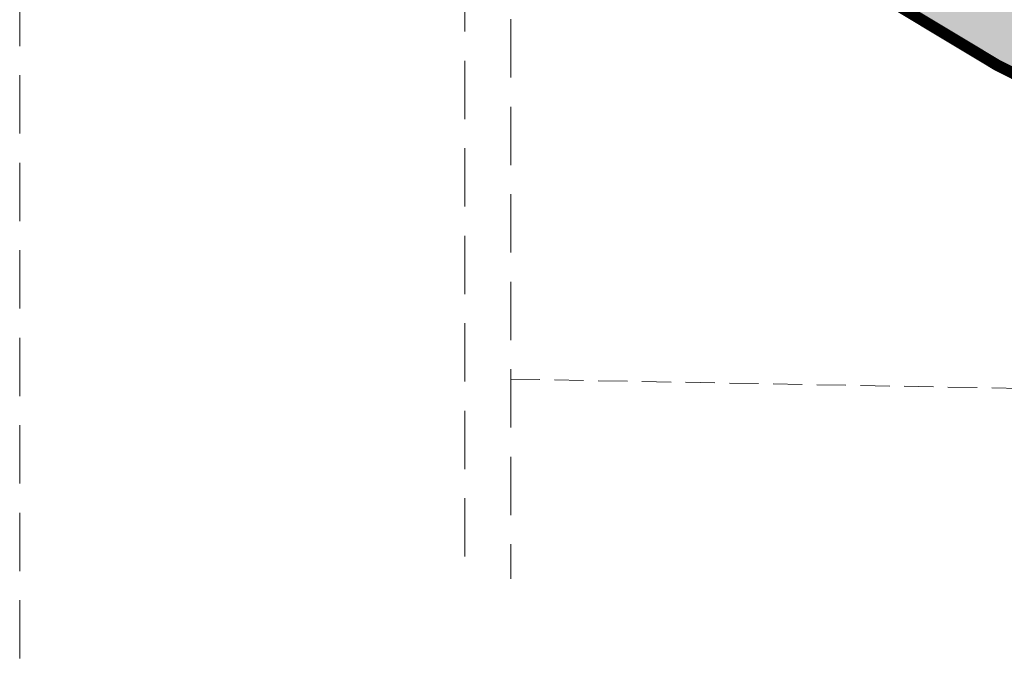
# Model space of a CAD drawing. Header units: millimetres. Extents: x 14041 to 23361, y -6349 to 12956.
# Tile 73 of 106: x 21354 to 21783, y 4374 to 4654. Entities that reach past the tile are written whole.
import ezdxf

# ---------------------------------------------------------------- set-up
doc = ezdxf.new("R2010")
doc.units = ezdxf.units.MM
doc.linetypes.add('KRESKOWA', pattern=[19.05, 12.7, -6.35])
for name, color, linetype, lineweight in [('A-przerywana', 4, 'KRESKOWA', 5), ('A-wypełnienie', 252, 'Continuous', 9), ('A-ściany projektowane', 5, 'Continuous', 35), ('E-obrys', 7, 'Continuous', 9)]:
    doc.layers.add(name, color=color, linetype=linetype, lineweight=lineweight)

msp = doc.modelspace()

# ---------------------------------------------------------------- hatches: boundary and pattern name
at = {"layer": 'A-wypełnienie', "lineweight": 15, "ltscale": 2, "transparency": 33554687}
h = msp.add_hatch(color=253, dxfattribs=at)
h.dxf.hatch_style = 1
h.paths.add_polyline_path([(22047.73, 4503.15), (22011.82, 4507.83), (21965.44, 4537.89), (21893.87, 4573.4), (21779.62, 4634.53), (21673.21, 4702.13), (21591.04, 4773.93), (21553.22, 4788.9), (22047.69, 4788.9), (22047.65, 4833.9), (22067.65, 4833.9), (22067.65, 4834.41), (22067.65, 4498.95)])

# ---------------------------------------------------------------- linework, layer by layer
at = {"layer": 'A-przerywana', "color": 7, "lineweight": 15, "ltscale": 2}
msp.add_line((21353.72, 4935.01), (21353.72, 4373.71), dxfattribs=at)
at = {"layer": 'A-ściany projektowane', "color": 8, "linetype": 'KRESKOWA', "lineweight": 9}
msp.add_line((21567.65, 4497.9), (21947.65, 4490.9), dxfattribs=at)
at = {"layer": 'E-obrys', "linetype": 'KRESKOWA', "ltscale": 2}
for p, q in [((21547.65, 4788.9), (21547.65, 4410.9)), ((21567.65, 4768.9), (21567.65, 4410.9))]:
    msp.add_line(p, q, dxfattribs=at)
at = {"layer": 'E-obrys', "const_width": 5}
msp.add_lwpolyline([(22069.22, 4496.33), (22012.37, 4507.47), (21958.13, 4542.64), (21894.68, 4572.94), (21844.84, 4601.6), (21779.62, 4634.53), (21720.3, 4670.16), (21673.21, 4702.13), (21591.04, 4773.93), (21547.65, 4787.9)], dxfattribs=at)

doc.saveas('drawing.dxf')
